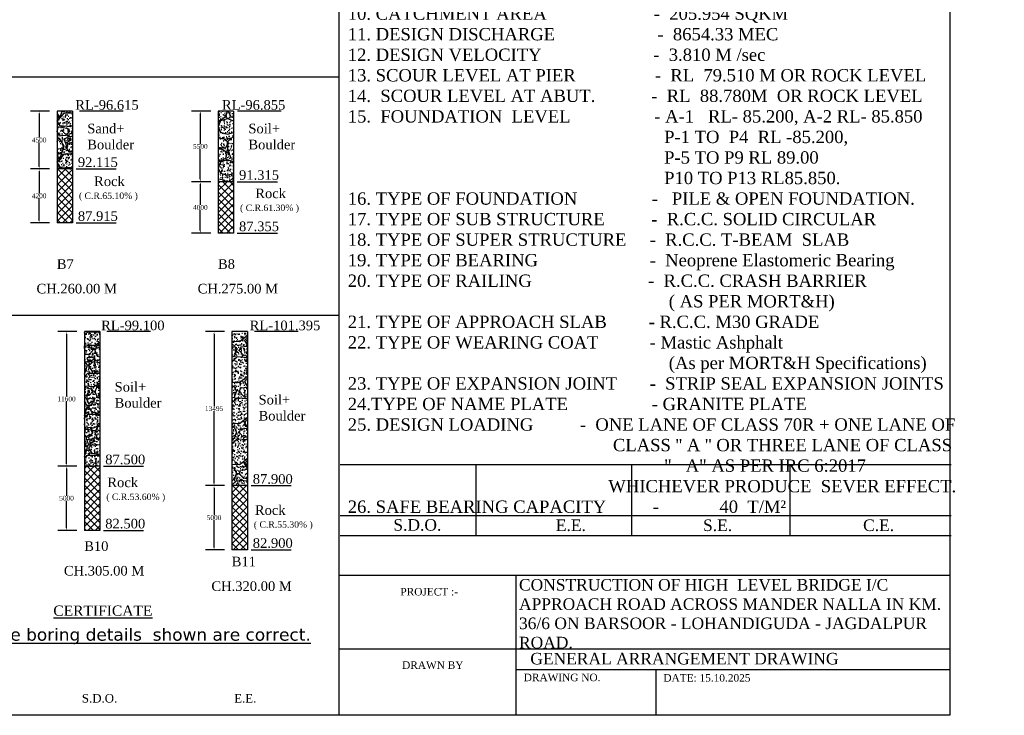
# Model space of a CAD drawing. Header units: millimetres. Extents: x -17882108 to 29484142, y -104267 to 550747.
# Tile 10 of 19: x 9365591 to 9485466, y -4985 to 79684. Entities that reach past the tile are written whole.
import ezdxf

# ---------------------------------------------------------------- set-up
doc = ezdxf.new("R2010")
doc.units = ezdxf.units.MM
doc.header["$MEASUREMENT"] = 0
doc.linetypes.add('DOT2', pattern=[0.125, 0, -0.125])
doc.layers.add('BOUNDRY LINE', color=224, linetype='Continuous')
doc.layers.add('TEXT', color=7, linetype='Continuous')
doc.styles.get("Standard").update_dxf_attribs({"font": 'times.ttf'})
doc.styles.add('style1', font='txt.shx', dxfattribs={"height": 1})
doc.dimstyles.get("Standard").update_dxf_attribs({"dimtxt": 400, "dimasz": 215, "dimexe": 0.18, "dimexo": 0.0625, "dimgap": 0.09, "dimtad": 0, "dimtih": 1, "dimtoh": 1, "dimdec": 0, "dimzin": 4, "dimdsep": 46, "dimtxsty": 'Standard', "dimblk": 'OPEN90', "dimcen": 0, "dimadec": 0, "dimazin": 1, "dimtfac": 1, "dimtdec": 0, "dimtix": 1, "dimtofl": 0, "dimtmove": 0, "dimatfit": 3, "dimldrblk": 'OPEN30', "dimfxl": 0, "dimtolj": 1, "dimtzin": 0, "dimarcsym": 0})
pattern_1 = [(45, (-1664150.4, -328332.7), (-441.94174, 441.94174), []), (135, (-1664150.4, -328332.7), (-441.94174, -441.94174), [])]
pattern_2 = [(50, (4393028.6, -921200.96), (896.57523, -78.44017), [93.75, -1031.25]), (355, (4393028.6, -921201), (-173.43917, 940.24017), [75, -825]), (100.451444, (4393103.3, -921207.5), (723.13606, 861.79999), [79.67524, -876.42764]), (46.1842, (4393028.6, -920951), (1334.05166, -206.8991), [140.625, -1546.875]), (96.635635, (4393139.8, -920968.2), (1168.32743, 1217.64825), [119.51293, -1314.6422]), (351.184164, (4393028.6, -920951), (1168.32743, 1217.64825), [112.5, -1237.5]), (21, (4393153.6, -921013.46), (746.13382, -503.27361), [93.75, -1031.25]), (326, (4393153.6, -921013.5), (304.14416, 906.43756), [75, -825]), (71.451445, (4393215.8, -921055.4), (1050.27797, 403.16394), [79.67524, -876.42764]), (37.5, (4393028.6, -921200.96), (15.19982, 416.117317), [0, -815, 0, -837.5, 0, -828.125]), (7.5, (4393028.6, -921200.96), (328.83692, 493.01464), [0, -477.5, 0, -796.25, 0, -315.625]), (327.5, (4392749.86, -921200.96), (667.278045, -28.19359), [0, -312.5, 0, -975, 0, -1293.75]), (317.5, (4392624.86, -921200.96), (728.98271, 125.13123), [0, -406.25, 0, -647.5, 0, -918.75])]
pattern_3 = [(228.0127875, (-1660550.37, -320604.34), (-40000, -45000), [672.68, -66595.4402]), (184.9697407, (-1661000.37, -321104.34), (60000, 5000), [1154.34, -114279.6238]), (132.510447, (-1662150.37, -321204.34), (50000, -55000), [813.94, -80580.163]), (267.273689, (-1664100.37, -322454.34), (5000, 100000), [1051.19, -104067.7902]), (292.8336542, (-1664150.37, -323504.34), (-25000, 60000), [1030.775, -102046.8656]), (357.273689, (-1663750.37, -324454.34), (-100000, 5000), [1051.19, -104067.7902]), (37.6942405, (-1662700.37, -324504.34), (-65000, -50000), [1390.145, -137624.2427]), (72.2553284, (-1661600.37, -323654.34), (35000, 110000), [1312.44, -129931.6075]), (121.4295656, (-1661200.37, -322404.34), (-40000, 65000), [1054.75, -104420.3655]), (175.2363583, (-1661750.37, -321504.34), (55000, -5000), [1204.16, -59003.813]), (222.3974378, (-1662950.37, -321404.34), (-60000, -55000), [1557.24, -154166.875]), (138.814075, (-1659150.37, -322504.34), (-35000, 30000), [531.505, -52619.224]), (171.4692344, (-1659550.37, -322154.34), (65000, -10000), [1011.185, -100107.557]), (225, (-1660550.4, -322004.3), (-6e-13, -5000), [707.105, -6363.9628]), (203.1985905, (-1660900.4, -321404.34), (25000, 10000), [380.79, -37698.0755]), (291.8014095, (-1661250.4, -321554.3), (-5000, 15000), [538.515, -26387.309]), (30.9637565, (-1661050.4, -322054.3), (15000, 10000), [874.645, -28280.1145]), (161.565051, (-1660300.4, -321604.3), (10000, -5000), [632.455, -15178.9333]), (16.3895403, (-1664150.37, -321554.34), (50000, 15000), [886, -87714.2257]), (70.346176, (-1663300.37, -321304.34), (-20000, -55000), [743.305, -73587.0387]), (293.1985905, (-1660300.4, -320604.34), (-10000, 25000), [761.575, -37317.2905]), (343.6104597, (-1660000.37, -321304.34), (-50000, 15000), [886, -87714.2257]), (339.443955, (-1664150.4, -324654.34), (-25000, 10000), [854.4, -41865.6187]), (294.7751406, (-1663350.37, -324954.34), (-25000, 55000), [715.89, -70873.2153]), (66.8014095, (-1660250.4, -325604.34), (10000, 25000), [761.575, -37317.2905]), (17.3540246, (-1659950.37, -324904.34), (-65000, -20000), [838.155, -82977.118]), (69.443955, (-1662700.4, -325604.34), (-10000, -25000), [427.2, -42292.8187]), (101.309932, (-1660550.4, -325604.3), (-5000, 20000), [254.95, -25240.1476]), (165.963757, (-1660600.4, -325354.3), (15000, -5000), [1030.775, -19584.7531]), (186.009006, (-1661600.37, -325104.34), (50000, 5000), [955.25, -94569.6159]), (303.690068, (-1661050.4, -322504.3), (-5000, 10000), [721.11, -17306.6464]), (353.1572266, (-1660650.37, -323104.34), (85000, -10000), [1258.97, -124637.8131]), (60.945396, (-1659400.37, -323254.34), (-20000, -35000), [514.78, -50963.3707]), (90, (-1659150.4, -322804.3), (-5000, 5000), [300, -4700]), (120.256437, (-1661700.37, -324954.34), (20000, -35000), [694.62, -68767.6]), (48.0127875, (-1662050.37, -324354.34), (40000, 45000), [1345.36, -65922.7602]), (0, (-1661150.4, -323354.3), (5000, 5000), [1300, -3700]), (325.3048465, (-1659850.37, -323354.34), (50000, -35000), [790.57, -78266.3715]), (254.054604, (-1659200.4, -323804.34), (-5000, -20000), [728.01, -35672.5394]), (207.6459754, (-1659400.37, -324504.34), (-95000, -50000), [1185.325, -117347.371]), (175.4260787, (-1660450.37, -325054.34), (-65000, 5000), [1253.995, -124145.367])]

# ---------------------------------------------------------------- blocks, each defined once
blk = doc.blocks.new('*D42')
at = {"color": 0, "lineweight": -2, "transparency": 16777216}
for p, q in [((9367961, 61520), (9367962, 61520)), ((9367961, 61220), (9367961, 58536)), ((9367961, 55258), (9367961, 57942)), ((9367961, 54958), (9367962, 54958))]:
    blk.add_line(p, q, dxfattribs=at)
at = {"color": 0, "transparency": 16777216}
for points in [[(9367911, 61220), (9368011, 61220), (9367961, 61520)], [(9367911, 55258), (9368011, 55258), (9367961, 54958)]]:
    blk.add_solid(points, dxfattribs=at)
at = {"layer": 'Defpoints', "color": 0, "transparency": 16777216}
for p in [(9367961, 61520), (9367961, 54958), (9367961, 54958)]:
    blk.add_point(p, dxfattribs=at)
at = {"color": 0, "transparency": 16777216, "insert": (9367961, 58239), "char_height": 500, "attachment_point": 5}
blk.add_mtext('\\A1;{\\H1.166x;4200}', dxfattribs=at)
blk = doc.blocks.new('*D43')
at = {"color": 0, "lineweight": -2, "transparency": 16777216}
for p, q in [((9367961, 68551), (9367962, 68551)), ((9367961, 68251), (9367961, 65332)), ((9367961, 61820), (9367961, 64739)), ((9367961, 61520), (9367962, 61520))]:
    blk.add_line(p, q, dxfattribs=at)
at = {"color": 0, "transparency": 16777216}
for points in [[(9367911, 68251), (9368011, 68251), (9367961, 68551)], [(9367911, 61820), (9368011, 61820), (9367961, 61520)]]:
    blk.add_solid(points, dxfattribs=at)
at = {"layer": 'Defpoints', "color": 0, "transparency": 16777216}
for p in [(9367961, 68551), (9367961, 61520), (9367961, 61520)]:
    blk.add_point(p, dxfattribs=at)
at = {"color": 0, "transparency": 16777216, "insert": (9367961, 65036), "char_height": 500, "attachment_point": 5}
blk.add_mtext('\\A1;{\\H1.166x;4500}', dxfattribs=at)
blk = doc.blocks.new('*D28')
at = {"color": 0, "lineweight": -2, "transparency": 16777216}
for p, q in [((9387581, 59958), (9387581, 59958)), ((9387581, 59658), (9387581, 57129)), ((9387581, 54008), (9387581, 56536)), ((9387581, 53708), (9387581, 53708))]:
    blk.add_line(p, q, dxfattribs=at)
at = {"color": 0, "transparency": 16777216}
for points in [[(9387531, 59658), (9387631, 59658), (9387581, 59958)], [(9387531, 54008), (9387631, 54008), (9387581, 53708)]]:
    blk.add_solid(points, dxfattribs=at)
at = {"layer": 'Defpoints', "color": 0, "transparency": 16777216}
for p in [(9387581, 59958), (9387581, 53708), (9387581, 53708)]:
    blk.add_point(p, dxfattribs=at)
at = {"color": 0, "transparency": 16777216, "insert": (9387581, 56833), "char_height": 500, "attachment_point": 5}
blk.add_mtext('\\A1;{\\H1.166x;4000}', dxfattribs=at)
blk = doc.blocks.new('*D29')
at = {"color": 0, "lineweight": -2, "transparency": 16777216}
for p, q in [((9387581, 68551), (9387581, 68551)), ((9387581, 68251), (9387581, 64551)), ((9387581, 60258), (9387581, 63958)), ((9387581, 59958), (9387581, 59958))]:
    blk.add_line(p, q, dxfattribs=at)
at = {"color": 0, "transparency": 16777216}
for points in [[(9387531, 68251), (9387631, 68251), (9387581, 68551)], [(9387531, 60258), (9387631, 60258), (9387581, 59958)]]:
    blk.add_solid(points, dxfattribs=at)
at = {"layer": 'Defpoints', "color": 0, "transparency": 16777216}
for p in [(9387581, 68551), (9387581, 59958), (9387581, 59958)]:
    blk.add_point(p, dxfattribs=at)
at = {"color": 0, "transparency": 16777216, "insert": (9387581, 64254), "char_height": 500, "attachment_point": 5}
blk.add_mtext('\\A1;{\\H1.166x;5500}', dxfattribs=at)
blk = doc.blocks.new('*D32')
at = {"color": 0, "lineweight": -2, "transparency": 16777216}
for p, q in [((9371294, 25337), (9371294, 25337)), ((9371294, 25037), (9371294, 21727)), ((9371294, 17824), (9371294, 21134)), ((9371294, 17524), (9371294, 17524))]:
    blk.add_line(p, q, dxfattribs=at)
at = {"color": 0, "transparency": 16777216}
for points in [[(9371244, 25037), (9371344, 25037), (9371294, 25337)], [(9371244, 17824), (9371344, 17824), (9371294, 17524)]]:
    blk.add_solid(points, dxfattribs=at)
at = {"layer": 'Defpoints', "color": 0, "transparency": 16777216}
for p in [(9371294, 25337), (9371294, 17524), (9371294, 17524)]:
    blk.add_point(p, dxfattribs=at)
at = {"color": 0, "transparency": 16777216, "insert": (9371294, 21431), "char_height": 500, "attachment_point": 5}
blk.add_mtext('\\A1;{\\H1.166x;5000}', dxfattribs=at)
blk = doc.blocks.new('*D33')
at = {"color": 0, "lineweight": -2, "transparency": 16777216}
for p, q in [((9371294, 41711), (9371294, 41711)), ((9371294, 41411), (9371294, 33821)), ((9371294, 25637), (9371294, 33227)), ((9371294, 25337), (9371294, 25337))]:
    blk.add_line(p, q, dxfattribs=at)
at = {"color": 0, "transparency": 16777216}
for points in [[(9371244, 41411), (9371344, 41411), (9371294, 41711)], [(9371244, 25637), (9371344, 25637), (9371294, 25337)]]:
    blk.add_solid(points, dxfattribs=at)
at = {"layer": 'Defpoints', "color": 0, "transparency": 16777216}
for p in [(9371294, 41711), (9371294, 25337), (9371294, 25337)]:
    blk.add_point(p, dxfattribs=at)
at = {"color": 0, "transparency": 16777216, "insert": (9371294, 33524), "char_height": 500, "attachment_point": 5}
blk.add_mtext('\\A1;{\\H1.166x;11600}', dxfattribs=at)
blk = doc.blocks.new('*D34')
at = {"color": 0, "lineweight": -2, "transparency": 16777216}
for p, q in [((9389256, 22968), (9389256, 22968)), ((9389256, 22668), (9389256, 19359)), ((9389256, 15456), (9389256, 18765)), ((9389256, 15156), (9389256, 15156))]:
    blk.add_line(p, q, dxfattribs=at)
at = {"color": 0, "transparency": 16777216}
for points in [[(9389206, 22668), (9389306, 22668), (9389256, 22968)], [(9389206, 15456), (9389306, 15456), (9389256, 15156)]]:
    blk.add_solid(points, dxfattribs=at)
at = {"layer": 'Defpoints', "color": 0, "transparency": 16777216}
for p in [(9389256, 22968), (9389256, 15156), (9389256, 15156)]:
    blk.add_point(p, dxfattribs=at)
at = {"color": 0, "transparency": 16777216, "insert": (9389256, 19062), "char_height": 500, "attachment_point": 5}
blk.add_mtext('\\A1;{\\H1.166x;5000}', dxfattribs=at)
blk = doc.blocks.new('*D35')
at = {"color": 0, "lineweight": -2, "transparency": 16777216}
for p, q in [((9389256, 41711), (9389256, 41711)), ((9389256, 41411), (9389256, 32637)), ((9389256, 23268), (9389256, 32042)), ((9389256, 22968), (9389256, 22968))]:
    blk.add_line(p, q, dxfattribs=at)
at = {"color": 0, "transparency": 16777216}
for points in [[(9389206, 41411), (9389306, 41411), (9389256, 41711)], [(9389206, 23268), (9389306, 23268), (9389256, 22968)]]:
    blk.add_solid(points, dxfattribs=at)
at = {"layer": 'Defpoints', "color": 0, "transparency": 16777216}
for p in [(9389256, 41711), (9389256, 22968), (9389256, 22968)]:
    blk.add_point(p, dxfattribs=at)
at = {"color": 0, "transparency": 16777216, "insert": (9389256, 32340), "char_height": 500, "attachment_point": 5}
blk.add_mtext('\\A1;{\\H1.166x;13495}', dxfattribs=at)

msp = doc.modelspace()

# ---------------------------------------------------------------- hatches: boundary and pattern name
h = msp.add_hatch()
h.set_pattern_fill('GRAVEL', color=256, scale=5000)
h.set_pattern_definition([(228.0127875, (4396628.6, -918929.3), (-40000, -45000), [672.68, -66595.44]), (184.9697407, (4396178.61, -919429.3), (60000, 5000), [1154.34, -114279.624]), (132.510447, (4395028.6, -919529.3), (50000, -55000), [813.94, -80580.163]), (267.273689, (4393078.61, -920779.3), (5000, 100000), [1051.19, -104067.79]), (292.833654, (4393028.61, -921829.3), (-25000, 60000), [1030.775, -102046.8656]), (357.273689, (4393428.61, -922779.3), (-100000, 5000), [1051.19, -104067.79]), (37.6942405, (4394478.61, -922829.3), (-65000, -50000), [1390.145, -137624.2427]), (72.2553284, (4395578.61, -921979.3), (35000, 110000), [1312.44, -129931.6075]), (121.4295656, (4395978.61, -920729.3), (-40000, 65000), [1054.75, -104420.3655]), (175.236358, (4395428.6, -919829.3), (55000, -5000), [1204.16, -59003.813]), (222.3974378, (4394228.61, -919729.3), (-60000, -55000), [1557.24, -154166.875]), (138.814075, (4398028.6, -920829.3), (-35000, 30000), [531.505, -52619.224]), (171.4692344, (4397628.61, -920479.3), (65000, -10000), [1011.185, -100107.557]), (225, (4396628.6, -920329.3), (-6e-13, -5000), [707.105, -6363.963]), (203.19859, (4396278.6, -919729.3), (25000, 10000), [380.79, -37698.0755]), (291.80141, (4395928.6, -919879.3), (-5000, 15000), [538.515, -26387.309]), (30.963757, (4396128.6, -920379.3), (15000, 10000), [874.645, -28280.1145]), (161.56505, (4396878.6, -919929.3), (10000, -5000), [632.455, -15178.9333]), (16.3895403, (4393028.6, -919879.3), (50000, 15000), [886, -87714.2257]), (70.346176, (4393878.6, -919629.3), (-20000, -55000), [743.305, -73587.0387]), (293.19859, (4396878.6, -918929.3), (-10000, 25000), [761.575, -37317.2905]), (343.6104597, (4397178.6, -919629.3), (-50000, 15000), [886, -87714.2257]), (339.443955, (4393028.6, -922979.3), (-25000, 10000), [854.4, -41865.6187]), (294.7751406, (4393828.6, -923279.3), (-25000, 55000), [715.89, -70873.2153]), (66.80141, (4396928.6, -923929.3), (10000, 25000), [761.575, -37317.2905]), (17.3540246, (4397228.6, -923229.3), (-65000, -20000), [838.155, -82977.118]), (69.443955, (4394478.6, -923929.3), (-10000, -25000), [427.2, -42292.8187]), (101.309932, (4396628.6, -923929.3), (-5000, 20000), [254.95, -25240.1476]), (165.963757, (4396578.6, -923679.3), (15000, -5000), [1030.775, -19584.753]), (186.009006, (4395578.61, -923429.3), (50000, 5000), [955.25, -94569.616]), (303.690068, (4396128.6, -920829.3), (-5000, 10000), [721.11, -17306.6464]), (353.1572266, (4396528.61, -921429.3), (85000, -10000), [1258.97, -124637.813]), (60.945396, (4397778.6, -921579.3), (-20000, -35000), [514.78, -50963.3707]), (90, (4398028.6, -921129.3), (-5000, 5000), [300, -4700]), (120.256437, (4395478.6, -923279.3), (20000, -35000), [694.62, -68767.6]), (48.0127875, (4395128.6, -922679.3), (40000, 45000), [1345.36, -65922.76]), (0, (4396028.6, -921679.3), (5000, 5000), [1300, -3700]), (325.3048465, (4397328.6, -921679.3), (50000, -35000), [790.57, -78266.3715]), (254.054604, (4397978.6, -922129.3), (-5000, -20000), [728.01, -35672.5394]), (207.6459754, (4397778.61, -922829.3), (-95000, -50000), [1185.325, -117347.371]), (175.4260787, (4396728.61, -923379.3), (-65000, 5000), [1253.995, -124145.367])])
h.paths.add_polyline_path([(9372018, 61520.3), (9372018, 68550.8), (9370143, 68550.8), (9370143, 61520.3)])
at = {"linetype": 'DOT2'}
h = msp.add_hatch(dxfattribs=at)
h.set_pattern_fill('AR-CONC', color=256, scale=375)
h.set_pattern_definition([(50, (-1664150.4, -328332.7), (2689.7257, -235.3205), [281.25, -3093.75]), (355, (-1664150.4, -328332.7), (-520.3175, 2820.7205), [225, -2475]), (100.451444, (-1663926.2, -328352.3), (2169.4082, 2585.39997), [239.0257, -2629.2829]), (46.1842, (-1664150.4, -327582.7), (4002.155, -620.6973), [421.875, -4640.625]), (96.635635, (-1663817, -327634.4), (3504.9823, 3652.9448), [358.5388, -3943.9266]), (351.184164, (-1664150.4, -327582.7), (3504.9823, 3652.9448), [337.5, -3712.5]), (21, (-1663775.4, -327770.2), (2238.40145, -1509.82084), [281.25, -3093.75]), (326, (-1663775.4, -327770.2), (912.4325, 2719.3127), [225, -2475]), (71.451445, (-1663588.8, -327896), (3150.8339, 1209.4918), [239.0257, -2629.2829]), (37.5, (-1664150.4, -328332.7), (45.59946, 1248.35195), [0, -2445, 0, -2512.5, 0, -2484.375]), (7.5, (-1664150.4, -328332.7), (986.51077, 1479.04392), [0, -1432.5, 0, -2388.75, 0, -946.875]), (327.5, (-1664986.6, -328332.7), (2001.83414, -84.58077), [0, -937.5, 0, -2925, 0, -3881.25]), (317.5, (-1665361.6, -328332.7), (2186.94814, 375.39368), [0, -1218.75, 0, -1942.5, 0, -2756.25])])
h.paths.add_polyline_path([(9372018, 68550.8), (9370143, 68550.8), (9370143, 61520.3), (9372018, 61520.3)])
h = msp.add_hatch(dxfattribs=at)
h.set_pattern_fill('AR-CONC', color=256, scale=125)
h.set_pattern_definition([(50, (-1664150.4, -328332.7), (896.57523, -78.44017), [93.75, -1031.25]), (355, (-1664150.4, -328332.7), (-173.43917, 940.24017), [75, -825]), (100.4514445, (-1664075.7, -328339.2), (723.13606, 861.79999), [79.67524, -876.42764]), (46.1842, (-1664150.4, -328082.7), (1334.05166, -206.8991), [140.625, -1546.875]), (96.635635, (-1664039.2, -328099.9), (1168.32743, 1217.64825), [119.51293, -1314.6422]), (351.184164, (-1664150.4, -328082.7), (1168.32743, 1217.64825), [112.5, -1237.5]), (21, (-1664025.4, -328145.2), (746.133815, -503.273613), [93.75, -1031.25]), (326, (-1664025.4, -328145.2), (304.144165, 906.43756), [75, -825]), (71.451445, (-1663963.2, -328187.1), (1050.27797, 403.16394), [79.67524, -876.42764]), (37.5, (-1664150.37, -328332.7), (15.199819, 416.117317), [0, -815, 0, -837.5, 0, -828.125]), (7.5, (-1664150.37, -328332.7), (328.836922, 493.01464), [0, -477.5, 0, -796.25, 0, -315.625]), (327.5, (-1664429.12, -328332.7), (667.278045, -28.19359), [0, -312.5, 0, -975, 0, -1293.75]), (317.5, (-1664554.1, -328332.7), (728.982712, 125.131228), [0, -406.25, 0, -647.5, 0, -918.75])])
h.paths.add_polyline_path([(9372018, 68550.8), (9370143, 68550.8), (9370143, 61520.3), (9372018, 61520.3)])
h = msp.add_hatch(dxfattribs=at)
h.set_pattern_fill('AR-CONC', color=256, scale=125)
h.set_pattern_definition([(50, (4393028.6, -923929.3), (896.57523, -78.44017), [93.75, -1031.25]), (355, (4393028.6, -923929.3), (-173.43917, 940.24017), [75, -825]), (100.451444, (4393103.3, -923935.84), (723.13606, 861.79999), [79.67524, -876.42764]), (46.1842, (4393028.6, -923679.3), (1334.05166, -206.8991), [140.625, -1546.875]), (96.635635, (4393139.8, -923696.5), (1168.32743, 1217.64825), [119.51293, -1314.6422]), (351.184164, (4393028.6, -923679.3), (1168.32743, 1217.64825), [112.5, -1237.5]), (21, (4393153.6, -923741.8), (746.13382, -503.27361), [93.75, -1031.25]), (326, (4393153.6, -923741.8), (304.14416, 906.43756), [75, -825]), (71.451445, (4393215.8, -923783.75), (1050.27797, 403.16394), [79.67524, -876.42764]), (37.5, (4393028.6, -923929.3), (15.19982, 416.117317), [0, -815, 0, -837.5, 0, -828.125]), (7.5, (4393028.6, -923929.3), (328.83692, 493.01464), [0, -477.5, 0, -796.25, 0, -315.625]), (327.5, (4392749.86, -923929.3), (667.278045, -28.19359), [0, -312.5, 0, -975, 0, -1293.75]), (317.5, (4392624.86, -923929.3), (728.98271, 125.13123), [0, -406.25, 0, -647.5, 0, -918.75])])
h.paths.add_polyline_path([(9391637.4, 59957.8), (9391637.4, 68550.8), (9389762.4, 68550.8), (9389762.4, 59957.8)])
h = msp.add_hatch()
h.set_pattern_fill('GRAVEL', color=256, scale=5000)
h.set_pattern_definition([(228.0127875, (-1660550.37, -323332.7), (-40000, -45000), [672.68, -66595.4402]), (184.9697407, (-1661000.37, -323832.69), (60000, 5000), [1154.34, -114279.6238]), (132.510447, (-1662150.37, -323932.7), (50000, -55000), [813.94, -80580.163]), (267.273689, (-1664100.37, -325182.69), (5000, 100000), [1051.19, -104067.7902]), (292.8336542, (-1664150.37, -326232.69), (-25000, 60000), [1030.775, -102046.8656]), (357.273689, (-1663750.37, -327182.69), (-100000, 5000), [1051.19, -104067.7902]), (37.6942405, (-1662700.37, -327232.69), (-65000, -50000), [1390.145, -137624.2427]), (72.2553284, (-1661600.37, -326382.69), (35000, 110000), [1312.44, -129931.6075]), (121.4295656, (-1661200.37, -325132.69), (-40000, 65000), [1054.75, -104420.3655]), (175.2363583, (-1661750.37, -324232.7), (55000, -5000), [1204.16, -59003.813]), (222.3974378, (-1662950.37, -324132.69), (-60000, -55000), [1557.24, -154166.875]), (138.814075, (-1659150.37, -325232.7), (-35000, 30000), [531.505, -52619.224]), (171.4692344, (-1659550.37, -324882.69), (65000, -10000), [1011.185, -100107.557]), (225, (-1660550.4, -324732.7), (-6e-13, -5000), [707.105, -6363.9628]), (203.1985905, (-1660900.4, -324132.7), (25000, 10000), [380.79, -37698.0755]), (291.8014095, (-1661250.4, -324282.7), (-5000, 15000), [538.515, -26387.309]), (30.9637565, (-1661050.4, -324782.7), (15000, 10000), [874.645, -28280.1145]), (161.565051, (-1660300.4, -324332.7), (10000, -5000), [632.455, -15178.9333]), (16.3895403, (-1664150.37, -324282.7), (50000, 15000), [886, -87714.2257]), (70.346176, (-1663300.37, -324032.7), (-20000, -55000), [743.305, -73587.0387]), (293.1985905, (-1660300.4, -323332.7), (-10000, 25000), [761.575, -37317.2905]), (343.6104597, (-1660000.37, -324032.7), (-50000, 15000), [886, -87714.2257]), (339.443955, (-1664150.4, -327382.7), (-25000, 10000), [854.4, -41865.6187]), (294.7751406, (-1663350.37, -327682.7), (-25000, 55000), [715.89, -70873.2153]), (66.8014095, (-1660250.4, -328332.7), (10000, 25000), [761.575, -37317.2905]), (17.3540246, (-1659950.37, -327632.7), (-65000, -20000), [838.155, -82977.118]), (69.443955, (-1662700.4, -328332.7), (-10000, -25000), [427.2, -42292.8187]), (101.309932, (-1660550.4, -328332.7), (-5000, 20000), [254.95, -25240.1476]), (165.963757, (-1660600.4, -328082.7), (15000, -5000), [1030.775, -19584.7531]), (186.009006, (-1661600.37, -327832.69), (50000, 5000), [955.25, -94569.6159]), (303.690068, (-1661050.4, -325232.7), (-5000, 10000), [721.11, -17306.6464]), (353.1572266, (-1660650.37, -325832.69), (85000, -10000), [1258.97, -124637.8131]), (60.945396, (-1659400.37, -325982.7), (-20000, -35000), [514.78, -50963.3707]), (90, (-1659150.4, -325532.7), (-5000, 5000), [300, -4700]), (120.256437, (-1661700.37, -327682.7), (20000, -35000), [694.62, -68767.6]), (48.0127875, (-1662050.37, -327082.7), (40000, 45000), [1345.36, -65922.7602]), (0, (-1661150.4, -326082.7), (5000, 5000), [1300, -3700]), (325.3048465, (-1659850.37, -326082.7), (50000, -35000), [790.57, -78266.3715]), (254.054604, (-1659200.4, -326532.7), (-5000, -20000), [728.01, -35672.5394]), (207.6459754, (-1659400.37, -327232.69), (-95000, -50000), [1185.325, -117347.371]), (175.4260787, (-1660450.37, -327782.69), (-65000, 5000), [1253.995, -124145.367])])
h.paths.add_polyline_path([(9391637.4, 59957.8), (9391637.4, 68550.8), (9389762.4, 68550.8), (9389762.4, 59957.8)])
h = msp.add_hatch()
h.set_pattern_fill('ANSI37', color=256, scale=5000)
h.set_pattern_definition(pattern_1)
h.paths.add_polyline_path([(9372018, 61520.3), (9370143, 61520.3), (9370143, 54957.8), (9372018, 54957.8)])
h = msp.add_hatch()
h.set_pattern_fill('ANSI37', color=256, scale=5000)
h.set_pattern_definition(pattern_1)
h.paths.add_polyline_path([(9391637.4, 59957.8), (9389762.4, 59957.8), (9389762.4, 53707.8), (9391637.4, 53707.8)])
h = msp.add_hatch(dxfattribs=at)
h.set_pattern_fill('AR-CONC', color=256, scale=125)
h.set_pattern_definition(pattern_2)
h.paths.add_polyline_path([(9375350.4, 25336.9), (9375350.4, 41711.2), (9373475.4, 41711.2), (9373475.4, 25336.9)])
h = msp.add_hatch()
h.set_pattern_fill('GRAVEL', color=256, scale=5000)
h.set_pattern_definition(pattern_3)
h.paths.add_polyline_path([(9375350.4, 25336.9), (9375350.4, 41711.2), (9373475.4, 41711.2), (9373475.4, 25336.9)])
h = msp.add_hatch(dxfattribs=at)
h.set_pattern_fill('AR-CONC', color=256, scale=125)
h.set_pattern_definition(pattern_2)
h.paths.add_polyline_path([(9393312.7, 22968.2), (9393312.7, 41711.2), (9391437.7, 41711.2), (9391437.7, 22968.2)])
h = msp.add_hatch()
h.set_pattern_fill('GRAVEL', color=256, scale=5000)
h.set_pattern_definition(pattern_3)
h.paths.add_polyline_path([(9393312.7, 22968.2), (9393312.7, 41711.2), (9391437.7, 41711.2), (9391437.7, 22968.2)])
h = msp.add_hatch()
h.set_pattern_fill('ANSI37', color=256, scale=5000)
h.set_pattern_definition([(45, (-1664150.4, -332604.34), (-441.94174, 441.94174), []), (135, (-1664150.4, -332604.34), (-441.94174, -441.94174), [])])
h.paths.add_polyline_path([(9375350.4, 25336.9), (9373475.4, 25336.9), (9373475.4, 17524.4), (9375350.4, 17524.4)])
h = msp.add_hatch()
h.set_pattern_fill('ANSI37', color=256, scale=5000)
h.set_pattern_definition([(45, (-1664150.4, -334973.1), (-441.94174, 441.94174), []), (135, (-1664150.4, -334973.1), (-441.94174, -441.94174), [])])
h.paths.add_polyline_path([(9393312.7, 22968.2), (9391437.7, 22968.2), (9391437.7, 15155.7), (9393312.7, 15155.7)])

# ---------------------------------------------------------------- linework, layer by layer
for p, q in [((9369231.2, 68550.8), (9366901.7, 68550.8)), ((9369231.2, 68550.8), (9366901.7, 68550.8)), ((9370143, 68550.8), (9370143, 54957.8)), ((9372018, 68550.8), (9370143, 68550.8)), ((9372018, 68550.8), (9372018, 54957.8)), ((9378204.4, 68550.8), (9372876.9, 68550.8)), ((9388850.6, 68550.8), (9386521.1, 68550.8)), ((9388850.6, 68550.8), (9386521.1, 68550.8)), ((9389762.4, 68550.8), (9389762.4, 53707.8)), ((9391637.4, 68550.8), (9389762.4, 68550.8)), ((9391637.4, 68550.8), (9391637.4, 53707.8)), ((9397437.4, 68550.8), (9392109.9, 68550.8)), ((9369231.2, 61520.3), (9366901.7, 61520.3)), ((9372018, 61520.3), (9370143, 61520.3)), ((9372464.2, 61520.3), (9377348.3, 61520.3)), ((9388850.6, 59957.8), (9386521.1, 59957.8)), ((9391637.4, 59957.8), (9389762.4, 59957.8)), ((9392083.6, 59957.8), (9396967.7, 59957.8)), ((9369231.2, 54957.8), (9366901.7, 54957.8)), ((9372018, 54957.8), (9370143, 54957.8)), ((9372464.2, 54961.3), (9377348.3, 54961.3)), ((9388850.6, 53707.8), (9386521.1, 53707.8)), ((9391637.4, 53707.8), (9389762.4, 53707.8)), ((9392083.6, 53711.3), (9396967.7, 53711.3)), ((9372563.6, 41711.2), (9370234.1, 41711.2)), ((9372563.6, 41711.2), (9370234.1, 41711.2)), ((9373475.4, 41711.2), (9373475.4, 17524.4)), ((9375350.4, 41711.2), (9373475.4, 41711.2)), ((9375350.4, 41711.2), (9375350.4, 17524.4)), ((9381536.8, 41711.2), (9376209.3, 41711.2)), ((9390525.9, 41711.2), (9388196.4, 41711.2)), ((9390525.9, 41711.2), (9388196.4, 41711.2)), ((9391437.7, 41711.2), (9391437.7, 15155.7)), ((9393312.7, 41711.2), (9391437.7, 41711.2)), ((9393312.7, 41711.2), (9393312.7, 15155.7)), ((9399499.1, 41711.2), (9394171.5, 41711.2)), ((9372563.6, 25336.9), (9370234.1, 25336.9)), ((9375350.4, 25336.9), (9373475.4, 25336.9)), ((9375796.7, 25336.9), (9380680.7, 25336.9)), ((9390525.9, 22968.2), (9388196.4, 22968.2)), ((9393312.7, 22968.2), (9391437.7, 22968.2)), ((9393758.9, 22968.2), (9398643, 22968.2)), ((9372563.6, 17524.4), (9370234.1, 17524.4)), ((9375350.4, 17524.4), (9373475.4, 17524.4)), ((9375796.7, 17527.9), (9380680.7, 17527.9)), ((9390525.9, 15155.7), (9388196.4, 15155.7)), ((9393312.7, 15155.7), (9391437.7, 15155.7)), ((9393758.9, 15159.1), (9398643, 15159.1)), ((9425993.6, 12065.9, -39600), (9425993.6, 2353, -39600)), ((9443041.1, 576.5, -5945.1), (9443041.1, -4985.5, 40545.8))]:
    msp.add_line(p, q)
at = {"layer": 'BOUNDRY LINE', "color": 5}
for p, q in [((9478826.4, 224163.3), (9478826.4, -4985.5)), ((9478826.4, -4985.5), (9127136.9, -4985.5))]:
    msp.add_line(p, q, dxfattribs=at)
at = {"layer": 'BOUNDRY LINE', "color": 224}
for p, q in [((9404454.4, 110972, -17483.2), (9404454.4, -4985.5, -19800)), ((9343895.7, 72730.4, -19800), (9404454.4, 72730.4, -19800)), ((9404454.4, 68995.3, -19800), (9404454.4, -4985.5, -19800)), ((9343895.7, 43717.4, -19800), (9404454.4, 43717.4, -19800)), ((9404609.8, 25524.6, -19800), (9478981.8, 25524.6, -19800)), ((9421128.4, 25524.6, -19800), (9421128.4, 16885.4, -19800)), ((9440068.4, 25524.6, -19800), (9440068.4, 16885.4, -19800)), ((9459368.4, 25524.6, -19800), (9459368.4, 16885.4, -19800)), ((9404609.8, 19327, -19800), (9478981.8, 19327, -19800)), ((9404609.8, 16885.4, -19800), (9478981.8, 16885.4, -19800)), ((9404454.4, 12065.9, -19800), (9425993.6, 12065.9, -19800)), ((9425993.6, 12065.9, -19800), (9478826.4, 12065.9, -19800)), ((9425993.6, 12065.9, -19800), (9425993.6, -4985.5, -19800)), ((9404454.4, 3108.1, -22968.9), (9425993.6, 3108.1, -15012.6)), ((9425993.6, 3108.1, -15012.6), (9478826.4, 3108.1, 4503.4)), ((9425993.6, 576.5, -19800), (9478826.4, 576.5, -19800))]:
    msp.add_line(p, q, dxfattribs=at)

# ---------------------------------------------------------------- texts
at = {"attachment_point": 1, "style": 'style1'}
for s, insert, char_height, width in [('{\\fTimes New Roman|b0|i0|c0|p18;\\H1.7045x;1. TYPE OF BRIDGE                              -  HIGH LEVEL BRIDGE\\P2. LENGTH OF BRIDGE                       -   315.00 M \\P                                                                    (BETWEEN FACE OF DIRT  WALL) \\P3. OVER ALL WIDTH OF BRIDGE     -  12.00 M.\\P4. CARRIAGE WAY                               - 11.00 M\\P5. FORMATION LEVEL                         - RL 108.875 M\\P6. SOFFIT LEVEL                                    - RL 106.700 M\\P7. H.F.L.                                                    - RL 104.900 M \\H0.58667x;\\C0;( As per the flood on dated 26/08/2025) \\H1.7046x;\\C256;  \\P 8. L.W.L. /O.F.L.                                     - RL 96.425 M / RL 98.800 M\\P9. L.B.L.                                                    - RL 96.015 M \\C40;\\c3266552;\\P\\C256;10. CATCHMENT AREA                       - \\C0; 205.954\\C40;\\c3266552; \\C256;SQKM\\P11. DESIGN DISCHARGE                      -  \\C0;8654.33\\C256; MEC\\P12. DESIGN VELOCITY                        -  3.810 M /sec\\P13. SCOUR LEVEL AT PIER                 -  RL  79.510 M OR ROCK LEVEL \\P14.  SCOUR LEVEL AT ABUT.            -  RL  88.780M  OR ROCK LEVEL\\P15.  FOUNDATION  LEVEL                  - \\C0;A-1   RL- 85.200, A-2 RL- 85.850 \\P                                                                    P-1 TO  P4  RL -85.200, \\P                                                                    P-5 TO P9 RL 89.00\\P                                                                    P10 TO P13 RL85.850.    \\P\\C256;16. TYPE OF FOUNDATION                -   PILE & OPEN FOUNDATION. \\P17. TYPE OF SUB STRUCTURE          -  R.C.C. SOLID CIRCULAR             \\P18. TYPE OF SUPER STRUCTURE     -  R.C.C. T-BEAM  SLAB\\P19. TYPE OF BEARING                        -  Neoprene Elastomeric Bearing\\P20. TYPE OF RAILING                         -  R.C.C. CRASH BARRIER\\P                                                                     ( AS PER MORT&H)\\P21. TYPE OF APPROACH SLAB         - R.C.C. M30 GRADE\\P22. TYPE OF WEARING COAT           - Mastic Ashphalt \\P                                                                     (As per MORT&H Specifications)\\P23. TYPE OF EXPANSION JOINT       -  STRIP SEAL EXPANSION JOINTS  \\P24.TYPE OF NAME PLATE                  - GRANITE PLATE \\P25. DESIGN LOADING          -  ONE LANE OF CLASS 70R + ONE LANE OF \\P                                                         CLASS \'\' A \'\' OR THREE LANE OF CLASS  \\P                                                                    "   A" AS PER IRC 6:2017 \\P                                                        WHICHEVER PRODUCE  SEVER EFFECT.\\P26. SAFE BEARING CAPACITY          -             40 \\C0; T/M²   \\H0.88x; \\C256;  \\P\\H0.66667x;\\P \\P     }', (9405533.5, 106174.8, 7920), 880, 81226.393), ('{\\fTimes New Roman|b0|i0|c0|p18;\\H1.54129x;CONSTRUCTION OF HIGH  LEVEL BRIDGE I/C APPROACH ROAD ACROSS MANDER NALLA IN KM. 36/6 ON BARSOOR - LOHANDIGUDA - JAGDALPUR ROAD. \\H0.64881x;   }', (9426378, 11602.1, -19800), 912.384, 51352.285)]:
    msp.add_mtext(s, dxfattribs=dict(at, insert=insert, char_height=char_height, width=width))
at = {"attachment_point": 1}
for s, insert, char_height in [('RL-96.615', (9372359.4, 69898), 1171.88), ('RL-96.855', (9390213.2, 69898), 1171.88), (' Sand+\\P Boulder', (9373375.1, 67024.9), 1171.88), (' Soil+\\P Boulder', (9392994.4, 67024.9), 1171.88), (' 92.115', (9372231.3, 62927.8), 1171.88), (' 91.315', (9391850.7, 61365.3), 1171.88), (' 87.915', (9372231.3, 56368.8), 1171.88), (' 87.355', (9391850.7, 55118.8), 1171.88), ('CH.260.00 M', (9367640.4, 47535.7), 1171.875), ('CH.275.00 M', (9387259.7, 47535.7), 1171.875), ('RL-99.100', (9375509.6, 43058.4), 1171.88), ('RL-101.395', (9393590, 43058.4), 1171.88), (' Soil+\\P Boulder', (9376707.5, 35583.1), 1171.88), ('Soil+ \\PBoulder', (9394669.7, 34017.6), 1171.88), (' 87.500', (9375563.7, 26744.4), 1171.88), (' 87.900', (9393526, 24375.7), 1171.88), (' 82.500', (9375563.7, 18935.4), 1171.88), (' 82.900', (9393526, 16566.6), 1171.88), ('CH.305.00 M', (9370972.8, 13197.7), 1171.875), ('CH.320.00 M', (9388935, 11322.1), 1171.875), ('{\\LCERTIFICATE}', (9369687.3, 8373.1), 1250)]:
    msp.add_mtext(s, dxfattribs=dict(at, insert=insert, char_height=char_height))
for s, insert, char_height, width in [('\\pi1722.8; Rock\\P\\pi309.16;{\\H0.66667x;( C.R.50.62% )\\H1.5x; }', (9353282.1, 61535), 1171.875, 7540.902), ('\\pi1722.8; Rock\\P\\pi309.16;{\\H0.66667x;( C.R.65.10% )\\H1.5x; }', (9372490.9, 60603.5), 1171.875, 7540.902), ('\\pi1722.8; Rock\\P\\pi309.16;{\\H0.66667x;( C.R.61.30% )\\H1.5x; }', (9392110.2, 59133.1), 1171.875, 7540.902), ('B7', (9370112.9, 50530.2), 1171.88, 1715.865), ('B8', (9389732.2, 50530.2), 1171.88, 1715.865), (' Rock\\P\\pi309.16;{\\H0.66667x;( C.R.51.75% )\\H1.5x; }', (9355434.6, 31512.3), 1171.875, 7540.902), (' Rock\\P\\pi309.16;{\\H0.66667x;( C.R.53.60% )\\H1.5x; }', (9375823.3, 23955.3), 1171.875, 7540.902), (' Rock\\P\\pi309.16;{\\H0.66667x;( C.R.55.30% )\\H1.5x; }', (9393785.5, 20581), 1171.875, 7540.902), ('B10', (9373445.3, 16192.2), 1171.88, 1715.865), ('B11', (9391407.5, 14316.6), 1171.88, 1715.865), ('\\pi2557;{\\fVerdana|b0|i0|c0|p34;\\LCertified that the boring details  shown are correct.}', (9345504.3, 5595.8), 1500, 58078.322)]:
    msp.add_mtext(s, dxfattribs=dict(at, insert=insert, char_height=char_height, width=width))
at = {"attachment_point": 1, "style": 'style1'}
for s, insert, char_height in [('{\\fTimes New Roman|b0|i0|c0|p18;\\H1.54129x;S.D.O.\\H0.64881x;                    }', (9411083.1, 18893), 912.384), ('{\\fTimes New Roman|b0|i0|c0|p18;\\H1.54129x;E.E.\\H0.62578x;   \\H1.0368x;                      }', (9430867.6, 18852.9, -19800), 912.384), ('{\\fTimes New Roman|b0|i0|c0|p18;\\H1.54129x;S.E. \\H0.62578x;  \\H1.0368x;                      }', (9448787.3, 18852.9, -19800), 912.384), ('{\\fTimes New Roman|b0|i0|c0|p18;\\H1.54129x;C.E.\\H0.62578x;   \\H1.0368x;                      }', (9468271, 18852.9, -19800), 912.384), ('{\\fTimes New Roman|b0|i0|c0|p18;PROJECT :-                       }', (9411942.2, 10514.7, -39600), 912.384), ('{\\fTimes New Roman|b0|i0|c0|p18;GENERAL ARRANGEMENT DRAWING                       }', (9427759.7, 2611.9, -19800), 1406.25), ('{\\fTimes New Roman|b0|i0|c0|p18;DRAWN BY                        }', (9412152.5, 1583.2), 912.384), ('{\\fTimes New Roman|b0|i0|c0|p18;DRAWING NO.                      }', (9426958.8, 81.3, -39600), 912.384), ('{\\fTimes New Roman|b0|i0|c0|p18;DATE: 15.10.2025                       }', (9443958.5, 27.4, -19800), 912.384), ('{\\fTimes New Roman|b0|i0|c0|p18;S.D.O.                         }', (9373160.6, -2397.2), 1036.8), ('{\\fTimes New Roman|b0|i0|c0|p18;E.E.                        }', (9391705.6, -2397.2), 1036.8)]:
    msp.add_mtext(s, dxfattribs=dict(at, insert=insert, char_height=char_height))
at = {"layer": 'TEXT', "char_height": 1620, "attachment_point": 1}
for s, insert, width in [('\\pi198.33;{\\LSECTIONAL ELEVATION OF PIER  \\P\\pi1853.4;ALONG  TRAFFIC  DIRECTION}', (9292178.9, 78157.7), 37142.743), ('\\pi3148.7;{\\LSECTIONAL ELEVATION OF          \\P\\pi1601.1;ABUTMENT ALONG CURRENT \\P\\pi12164;DIRECTION}', (9132667.7, 69725), 37142.743), ('\\pi3507.7;{\\LSECTIONAL ELEVATION OF \\P\\pi5724.5;ABUT. ALONG TRAFFIC \\P\\pi12523;DIRECTION}', (9185389.8, 69725), 37860.777), ('\\pi198.33;{\\LSECTIONAL ELEVATION OF PIER  \\P\\pi1853.4;ALONG  TRAFFIC  DIRECTION}', (9235029.1, 52350.2), 37142.743), ('\\pi6786.8;{\\LPLAN  OF ABUTMENT}', (9184342.4, 4825), 37860.777), ('\\pi6786.8;{\\LPLAN  OF ABUTMENT}', (9132136.9, 703.9), 37860.777)]:
    msp.add_mtext(s, dxfattribs=dict(at, insert=insert, width=width))

# ---------------------------------------------------------------- dimensions: what is measured, and where the dimension line sits
for base, p1, p2, text, picture, middle in [((9367961.4, 61520.3), (9367961.4, 68550.8), (9367961.4, 61520.3), '{\\H1.166x;4500}', '*D43', (9367961.4, 65035.6)), ((9387580.8, 59957.8), (9387580.8, 68550.8), (9387580.8, 59957.8), '{\\H1.166x;5500}', '*D29', (9387580.8, 64254.3)), ((9367961.4, 54957.8), (9367961.4, 61520.3), (9367961.4, 54957.8), '{\\H1.166x;4200}', '*D42', (9367961.4, 58239.1)), ((9387580.8, 53707.8), (9387580.8, 59957.8), (9387580.8, 53707.8), '{\\H1.166x;4000}', '*D28', (9387580.8, 56832.8)), ((9371294.1, 25336.9), (9371293.8, 41711.2), (9371294.1, 25336.9), '{\\H1.166x;11600}', '*D33', (9371294.1, 33524.1)), ((9389256.1, 22968.2), (9389256.1, 41711.2), (9389256.1, 22968.2), '{\\H1.166x;13495}', '*D35', (9389256.1, 32339.7)), ((9371293.8, 17524.4), (9371293.8, 25336.9), (9371293.8, 17524.4), '{\\H1.166x;5000}', '*D32', (9371293.8, 21430.7)), ((9389256.1, 15155.7), (9389256.1, 22968.2), (9389256.1, 15155.7), '{\\H1.166x;5000}', '*D34', (9389256.1, 19061.9))]:
    dim = msp.add_linear_dim(base=base, p1=p1, p2=p2, angle=90, text=text, dimstyle='Standard', override={"dimtxt": 500, "dimasz": 300, "dimfxl": 300})
    dim.commit()
    dim.dimension.update_dxf_attribs({"geometry": picture, "text_midpoint": middle})

doc.saveas('drawing.dxf')
